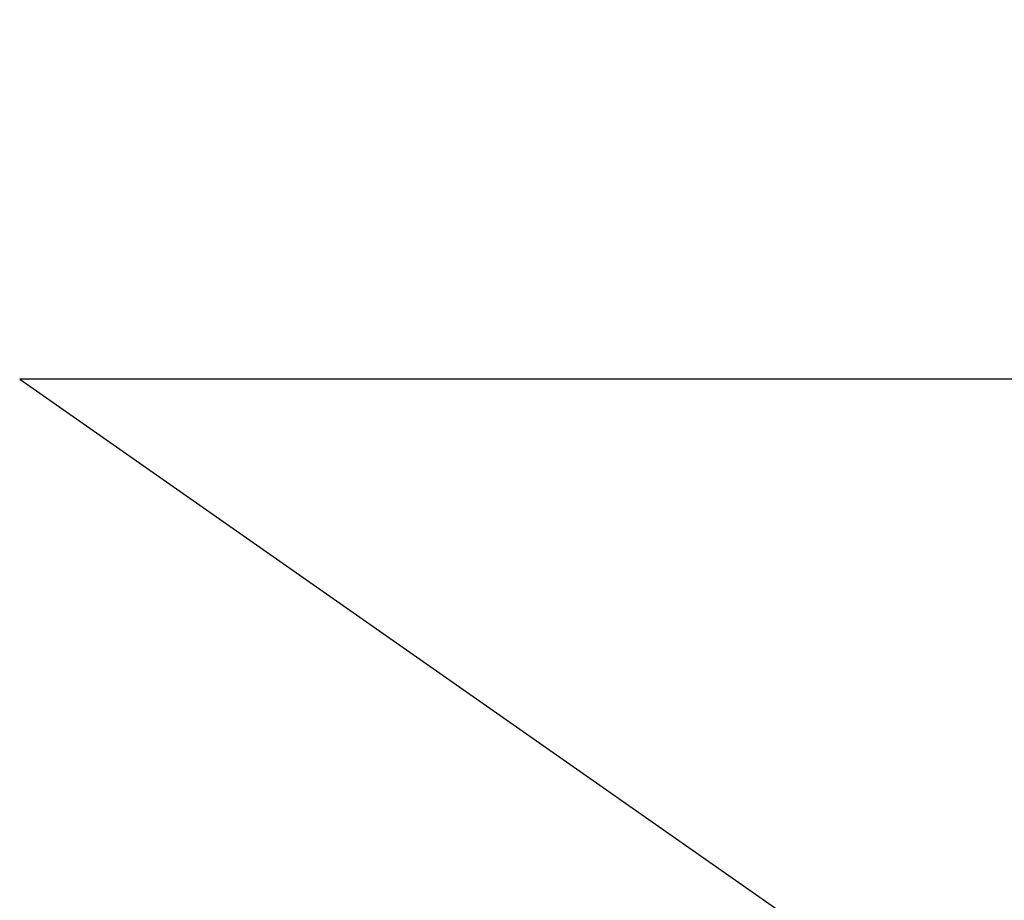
# Model space of a CAD drawing. Extents: x -0.0169 to 0.0169, y -0.0906 to -0.0003.
# Tile 220 of 256: x 0.006597 to 0.006761, y -0.050336 to -0.05019. Entities that reach past the tile are written whole.
import ezdxf

# ---------------------------------------------------------------- set-up
doc = ezdxf.new("R2010")
doc.units = 0
doc.layers.add('mesh', color=7, linetype='CONTINUOUS')

msp = doc.modelspace()

# ---------------------------------------------------------------- meshes
at = {"layer": 'mesh'}
mesh = msp.add_polyface(dxfattribs=at)
corners = [(0.01028405, -0.05151, 0.0060375), (0.01142173, -0.05025, 0.00315872), (0.01147037, -0.05151, 0.00317348), (0.01147037, -0.05151, -0.00297348), (0.01023923, -0.05025, -0.00581354), (0.01028405, -0.05151, -0.0058375), (0.00879662, -0.05191486, -0.0441093), (0.01142338, -0.04932017, -0.0444093), (0.00863169, -0.05166427, -0.0444093), (0.01164166, -0.04952597, -0.0441093), (0.00890319, -0.05214854, -0.02657657), (0.00850345, -0.04867425, -0.02484231), (0.01030615, -0.05082403, -0.02644568), (0.01098377, -0.0501843, -0.0334093), (0.00877022, -0.0518804, -0.0334093), (0.00877903, -0.04951527, -0.05001358), (0.00748705, -0.05073501, -0.05423528), (0.00753253, -0.05069207, -0.05015337), (0.00984995, -0.05152267, 0.01189402), (0.0079115, -0.05156006, 0.01339675), (0.00779999, -0.05151, 0.01320935), (0.00997901, -0.05162025, 0.01204856), (0.00800067, -0.05170021, 0.01354663), (0.01006787, -0.05179587, 0.01215495), (0.01174585, -0.05162025, 0.01031683), (0.01185044, -0.05179587, 0.01040781), (0.01174585, -0.05162025, -0.01011683), (0.01006787, -0.05179587, -0.01195495), (0.01185044, -0.05179587, -0.01020781), (0.00997901, -0.05162025, -0.01184856), (0.00803103, -0.05179587, -0.01339765), (0.00796015, -0.05162025, -0.01327852), (0.01159394, -0.05152267, 0.0101847), (0.01159394, -0.05152267, -0.0099847), (0.00984995, -0.05152267, -0.01169402), (0.0078572, -0.05152267, -0.01310549), (0.00765659, -0.05152263, 0.01339897), (0.00772314, -0.05161984, 0.01358868), (0.00776904, -0.05179488, 0.01371953), (0.00772314, -0.05161984, -0.01338868), (0.00776904, -0.05179488, -0.01351953), (0.00758573, -0.05151, -0.01310486), (0.01304512, -0.05152267, -0.00802067), (0.00839689, -0.05151, -0.00829689), (0.00839689, -0.05151, 0.00849689), (0.0098737, -0.05025, -0.0064974), (0.0098737, -0.05025, 0.0066974), (0.00839689, -0.05025, 0.00849689), (0.01023923, -0.05025, 0.00601354), (0.01097107, -0.05025, 0.00464437), (0.01097107, -0.05025, -0.00444437), (0.01142173, -0.05025, -0.00295872), (0.00839689, -0.05025, -0.00829689), (0.0065974, -0.05025, -0.0097737), (0.01164682, -0.05025, 0.0024167), (0.01164682, -0.05025, -0.0022167), (0.00841584, -0.05015, -0.00831584), (0.00989598, -0.05015, -0.00651228), (0.01099582, -0.05015, -0.00445462), (0.0116731, -0.05015, 0.00242193), (0.01099582, -0.05015, 0.00465462)]
mesh.append_faces([[corners[k] for k in face] for face in [(0, 1, 2, 2), (3, 4, 5, 5), (6, 7, 8, 8), (9, 7, 6, 6), (10, 11, 12, 12), (6, 13, 9, 9), (14, 13, 6, 6), (12, 13, 10, 10), (15, 16, 17, 17), (18, 19, 20, 20), (21, 22, 19, 19), (21, 23, 22, 22), (24, 25, 21, 21), (26, 27, 28, 28), (29, 27, 26, 26), (29, 30, 27, 27), (31, 30, 29, 29), (18, 21, 19, 19), (18, 24, 21, 21), (32, 24, 18, 18), (33, 29, 26, 26), (34, 29, 33, 33), (34, 31, 29, 29), (35, 31, 34, 34), (36, 20, 19, 19), (22, 37, 19, 19), (37, 36, 19, 19), (22, 38, 37, 37), (31, 39, 30, 30), (39, 40, 30, 30), (31, 35, 39, 39), (41, 39, 35, 35), (42, 43, 33, 33), (42, 5, 43, 43), (43, 34, 33, 33), (43, 35, 34, 34), (0, 32, 44, 44), (44, 18, 20, 20), (32, 18, 44, 44), (5, 4, 45, 45), (46, 44, 47, 47), (46, 0, 44, 44), (48, 0, 46, 46), (0, 49, 1, 1), (48, 49, 0, 0), (3, 50, 4, 4), (51, 50, 3, 3), (52, 5, 45, 45), (52, 43, 5, 5), (53, 43, 52, 52), (49, 48, 46, 46), (54, 1, 49, 49), (50, 51, 55, 55), (45, 4, 50, 50), (45, 56, 52, 52), (50, 57, 45, 45), (55, 58, 50, 50), (49, 59, 54, 54), (46, 60, 49, 49)]])

doc.saveas('drawing.dxf')
